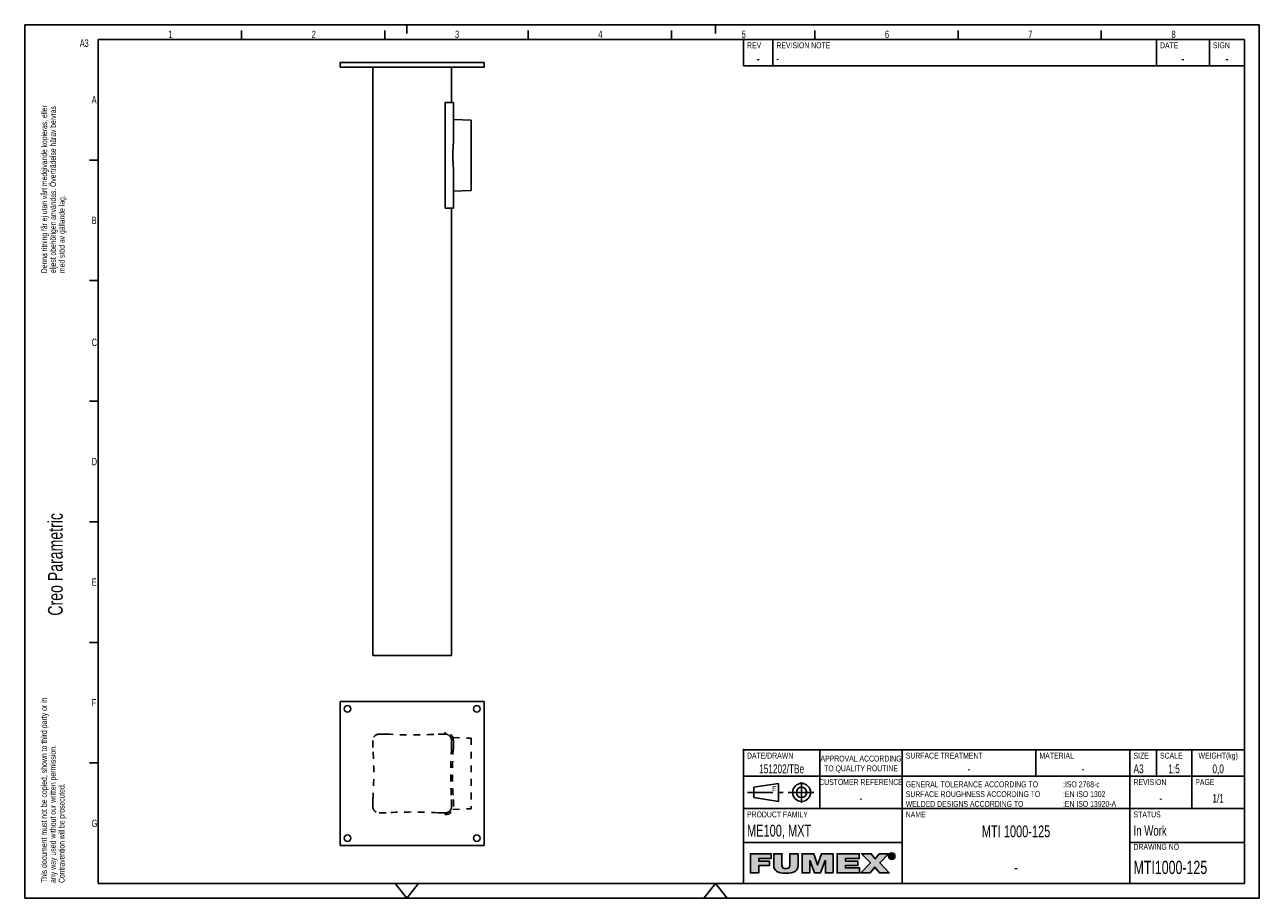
# Model space of a CAD drawing. Extents: x 0 to 420, y 0 to 297.
import ezdxf

# ---------------------------------------------------------------- set-up
doc = ezdxf.new("R2010")
doc.units = 0
doc.header["$LTSCALE"] = 23.1
doc.linetypes.add('CENTER', pattern=[0.6, 0.375, -0.075, 0.075, -0.075])
doc.linetypes.add('HIDDEN', pattern=[0.2, 0.1, -0.1])
doc.layers.get('0').update_dxf_attribs({"linetype": 'CONTINUOUS'})
for name, color, linetype in [('100564_DXF_CONTINUOUS_LINE', 7, 'CONTINUOUS'), ('100564_DXF_HIDDEN_LINE', 7, 'CONTINUOUS'), ('100731_DXF_CONTINUOUS_LINE', 7, 'CONTINUOUS'), ('G_MTI_SPIGOT_100DXF_HIDDEN', 7, 'CONTINUOUS'), ('G_MTI_SPIGOTDXF_CONTINUOUS', 7, 'CONTINUOUS'), ('MTI1000-125_DXF_CONTINUOUS', 7, 'CONTINUOUS'), ('MTI1000-125_DXF_FORMAT', 7, 'CONTINUOUS')]:
    doc.layers.add(name, color=color, linetype=linetype)
doc.styles.get("Standard").update_dxf_attribs({"font": 'txt', "width": 0.7})
doc.styles.add('TEXTSTYLE_2', font='txt', dxfattribs={"width": 0.7})
doc.styles.add('TEXTSTYLE_3', font='txt')

# ---------------------------------------------------------------- blocks, each defined once
blk = doc.blocks.new('SYMBOL_16_BL0', base_point=(7.49, 145.42))
at = {"layer": 'MTI1000-125_DXF_FORMAT', "color": 7, "linetype": 'CONTINUOUS'}
for q in [(0, 14.98), (14.98, 0)]:
    blk.add_line((0, 0), q, dxfattribs=at)
for s, height, width, p in [('Denna ritning får ej utan vårt medgivande kopieras, eller', 1.9979, 0.687469, (7.64, 212.55)), ('eljest obehörigen användas. Överträdelse härav beivras', 1.9979, 0.686067, (10.63, 212.55)), ('med stöd av gällande lag.', 1.9979, 0.696, (13.63, 212.55)), ('Creo Parametric', 4.9947, 0.71746, (12.92, 96.09)), ('This document must not be copied, shown to third party or in', 1.9979, 0.704762, (7.58, 5.22)), ('any way used without our written permission.', 1.9979, 0.705628, (10.58, 5.22)), ('Contravention will be prosecuted.', 1.9979, 0.684704, (13.57, 5.22))]:
    blk.add_text(s, height=height, rotation=90, dxfattribs=dict(at, width=width)).set_placement(p)
blk = doc.blocks.new('FUMEX_LOGO_BL1', base_point=(271.47, 11.94))
at = {"layer": 'MTI1000-125_DXF_FORMAT', "linetype": 'CONTINUOUS'}
for points in [[(249.69, 8.65), (246.89, 8.65), (246.89, 15.14), (253.91, 15.14), (253.91, 13.48), (249.69, 13.48), (249.69, 12.67), (253.32, 12.67), (253.32, 11.12), (249.69, 11.12)], [(263.1, 15.14), (263.1, 11.16), (263.06, 10.66), (262.95, 10.23), (262.77, 9.85), (262.52, 9.52), (262.19, 9.24), (261.79, 8.99), (261.28, 8.79), (260.65, 8.63), (259.88, 8.53), (258.96, 8.5), (258.04, 8.53), (257.27, 8.63), (256.64, 8.79), (256.13, 8.99), (255.72, 9.24), (255.39, 9.53), (255.14, 9.86), (254.96, 10.23), (254.85, 10.66), (254.81, 11.16), (254.81, 15.14), (257.61, 15.14), (257.61, 11.61), (257.62, 11.18), (257.68, 10.85), (257.79, 10.6), (257.96, 10.4), (258.19, 10.25), (258.53, 10.15), (258.97, 10.11), (259.41, 10.15), (259.73, 10.25), (259.97, 10.4), (260.13, 10.6), (260.23, 10.86), (260.29, 11.19), (260.3, 11.61), (260.3, 15.14)], [(267.08, 8.65), (264.43, 8.65), (264.43, 15.14), (268.41, 15.14), (269.71, 11.32), (269.74, 11.32), (271.04, 15.14), (275.02, 15.14), (275.02, 8.65), (272.37, 8.65), (272.37, 12.82), (272.35, 12.82), (270.77, 8.65), (268.68, 8.65), (267.1, 12.82), (267.08, 12.82)], [(284.04, 8.65), (276.37, 8.65), (276.37, 15.14), (283.9, 15.14), (283.9, 13.48), (279.17, 13.48), (279.17, 12.67), (283.46, 12.67), (283.46, 11.12), (279.17, 11.12), (279.17, 10.31), (284.04, 10.31)], [(287.6, 8.65), (284.39, 8.65), (287.68, 12.11), (284.68, 15.14), (287.97, 15.14), (289.34, 13.38), (290.69, 15.14), (293.8, 15.14), (290.89, 12.09), (294.13, 8.65), (290.76, 8.65), (289.2, 10.59)], [(294.32, 14.93), (294.24, 14.82), (294.17, 14.71), (294.13, 14.58), (294.1, 14.45), (294.09, 14.31), (293.88, 14.15), (293.87, 14.31), (293.88, 14.48), (293.92, 14.63), (293.98, 14.78), (294.06, 14.92), (294.36, 14.97)], [(294.1, 14.17), (294.13, 14.04), (294.17, 13.91), (294.24, 13.8), (294.32, 13.7), (294.16, 13.58), (294.06, 13.71), (293.98, 13.84), (293.92, 13.99), (293.88, 14.15), (294.09, 14.31)], [(294.47, 15.06), (294.36, 14.97), (294.06, 14.92), (294.16, 15.04), (294.58, 15.12)], [(294.7, 15.17), (294.58, 15.12), (294.16, 15.04), (294.27, 15.15), (294.83, 15.2)], [(294.36, 13.65), (294.46, 13.57), (294.27, 13.47), (294.16, 13.58), (294.32, 13.7)], [(294.96, 15.21), (294.83, 15.2), (294.27, 15.15), (294.34, 15.2), (295.44, 15.28), (295.58, 15.2), (295.65, 15.15), (295.76, 15.04), (295.86, 14.92), (295.94, 14.78), (296, 14.63), (296.04, 14.48), (296.05, 14.31), (296.04, 14.15), (296, 13.99), (295.94, 13.84), (295.86, 13.71), (295.76, 13.58), (295.65, 13.47), (295.58, 13.42), (295.44, 13.34), (295.29, 13.28), (295.13, 13.25), (294.8, 13.25), (294.64, 13.28), (294.48, 13.34), (294.41, 13.38), (294.96, 13.42), (295.1, 13.43), (295.22, 13.45), (295.35, 13.5), (295.46, 13.57), (295.56, 13.65), (295.6, 13.7), (295.68, 13.8), (295.75, 13.91), (295.79, 14.04), (295.82, 14.17), (295.83, 14.31), (295.82, 14.45), (295.79, 14.58), (295.75, 14.71), (295.68, 14.82), (295.6, 14.93), (295.56, 14.97), (295.46, 15.05), (295.34, 15.12), (295.22, 15.17), (295.1, 15.2)], [(294.58, 13.5), (294.7, 13.45), (294.41, 13.38), (294.27, 13.47), (294.46, 13.57)], [(294.96, 15.39), (295.13, 15.37), (295.29, 15.34), (295.44, 15.28), (294.34, 15.2), (294.48, 15.28), (294.64, 15.34), (294.8, 15.37)], [(294.74, 14.77), (294.55, 13.69), (294.55, 14.93), (295.02, 14.93), (295.02, 14.93), (295.13, 14.92), (295.21, 14.91), (295.28, 14.89), (295.33, 14.86), (295.38, 14.82), (295.4, 14.8), (295.41, 14.77), (295.44, 14.72), (295.45, 14.66), (295.46, 14.58), (295.45, 14.5), (295.43, 14.44), (295.41, 14.39), (295.09, 14.39), (295.13, 14.4), (295.16, 14.41), (295.19, 14.43), (295.21, 14.44), (295.23, 14.46), (295.24, 14.49), (295.25, 14.52), (295.26, 14.55), (295.26, 14.59), (295.26, 14.62), (295.25, 14.65), (295.24, 14.68), (295.23, 14.7), (295.21, 14.72), (295.18, 14.73), (295.15, 14.75), (295.12, 14.76), (295.08, 14.77), (295.03, 14.77), (294.99, 14.77), (294.86, 14.77)], [(294.96, 14.39), (294.98, 14.39), (295.04, 14.39), (295.09, 14.39), (295.41, 14.39), (294.74, 14.23), (294.74, 13.69), (294.55, 13.69), (294.74, 14.77), (294.74, 14.58), (294.74, 14.39), (294.85, 14.39)], [(295.14, 14.24), (295.49, 13.69), (295.28, 13.69), (294.95, 14.23), (294.74, 14.23), (295.41, 14.39), (295.37, 14.34), (295.33, 14.3), (295.27, 14.27), (295.21, 14.25)]]:
    blk.add_hatch(color=7, dxfattribs=at).paths.add_polyline_path(points)
at = {"layer": 'MTI1000-125_DXF_FORMAT', "color": 7, "linetype": 'CONTINUOUS'}
for p, q in [((253.91, 15.14), (246.89, 15.14)), ((246.89, 15.14), (246.89, 8.65)), ((253.91, 15.14), (246.89, 15.14)), ((246.89, 15.14), (246.89, 8.65)), ((249.69, 12.67), (249.69, 13.48)), ((249.69, 13.48), (253.91, 13.48)), ((249.69, 12.67), (249.69, 13.48)), ((249.69, 13.48), (253.91, 13.48)), ((253.32, 12.67), (249.69, 12.67)), ((253.32, 12.67), (249.69, 12.67)), ((253.32, 11.12), (253.32, 12.67)), ((253.32, 11.12), (253.32, 12.67)), ((253.91, 13.48), (253.91, 15.14)), ((253.91, 13.48), (253.91, 15.14)), ((268.41, 15.14), (264.43, 15.14)), ((264.43, 15.14), (264.43, 8.65)), ((268.41, 15.14), (264.43, 15.14)), ((264.43, 15.14), (264.43, 8.65)), ((267.08, 8.65), (267.08, 12.82)), ((267.08, 12.82), (267.1, 12.82)), ((267.08, 8.65), (267.08, 12.82)), ((267.08, 12.82), (267.1, 12.82)), ((267.1, 12.82), (268.68, 8.65)), ((267.1, 12.82), (268.68, 8.65)), ((269.71, 11.32), (268.41, 15.14)), ((269.71, 11.32), (268.41, 15.14)), ((271.04, 15.14), (269.74, 11.32)), ((271.04, 15.14), (269.74, 11.32)), ((270.77, 8.65), (272.35, 12.82)), ((270.77, 8.65), (272.35, 12.82)), ((275.02, 15.14), (271.04, 15.14)), ((275.02, 15.14), (271.04, 15.14)), ((272.35, 12.82), (272.37, 12.82)), ((272.35, 12.82), (272.37, 12.82)), ((272.37, 12.82), (272.37, 8.65)), ((272.37, 12.82), (272.37, 8.65)), ((275.02, 8.65), (275.02, 15.14)), ((275.02, 8.65), (275.02, 15.14)), ((283.9, 15.14), (276.37, 15.14)), ((276.37, 15.14), (276.37, 8.65)), ((283.9, 15.14), (276.37, 15.14)), ((276.37, 15.14), (276.37, 8.65)), ((279.17, 12.67), (279.17, 13.48)), ((279.17, 13.48), (283.9, 13.48)), ((279.17, 12.67), (279.17, 13.48)), ((279.17, 13.48), (283.9, 13.48)), ((283.46, 12.67), (279.17, 12.67)), ((283.46, 12.67), (279.17, 12.67)), ((283.46, 11.12), (283.46, 12.67)), ((283.46, 11.12), (283.46, 12.67)), ((283.9, 13.48), (283.9, 15.14)), ((283.9, 13.48), (283.9, 15.14)), ((287.97, 15.14), (284.68, 15.14)), ((284.68, 15.14), (287.68, 12.11)), ((287.97, 15.14), (284.68, 15.14)), ((284.68, 15.14), (287.68, 12.11)), ((289.34, 13.38), (287.97, 15.14)), ((289.34, 13.38), (287.97, 15.14)), ((290.69, 15.14), (289.34, 13.38)), ((290.69, 15.14), (289.34, 13.38)), ((293.8, 15.14), (290.69, 15.14)), ((293.8, 15.14), (290.69, 15.14)), ((290.89, 12.09), (293.8, 15.14)), ((290.89, 12.09), (293.8, 15.14)), ((246.89, 8.65), (249.69, 8.65)), ((246.89, 8.65), (249.69, 8.65)), ((249.69, 8.65), (249.69, 11.12)), ((249.69, 11.12), (253.32, 11.12)), ((249.69, 8.65), (249.69, 11.12)), ((249.69, 11.12), (253.32, 11.12)), ((264.43, 8.65), (267.08, 8.65)), ((264.43, 8.65), (267.08, 8.65)), ((268.68, 8.65), (270.77, 8.65)), ((268.68, 8.65), (270.77, 8.65)), ((269.74, 11.32), (269.71, 11.32)), ((269.74, 11.32), (269.71, 11.32)), ((272.37, 8.65), (275.02, 8.65)), ((272.37, 8.65), (275.02, 8.65)), ((276.37, 8.65), (284.04, 8.65)), ((276.37, 8.65), (284.04, 8.65)), ((279.17, 10.31), (279.17, 11.12)), ((279.17, 11.12), (283.46, 11.12)), ((279.17, 10.31), (279.17, 11.12)), ((279.17, 11.12), (283.46, 11.12)), ((284.04, 10.31), (279.17, 10.31)), ((284.04, 10.31), (279.17, 10.31)), ((284.04, 8.65), (284.04, 10.31)), ((284.04, 8.65), (284.04, 10.31)), ((287.68, 12.11), (284.39, 8.65)), ((287.68, 12.11), (284.39, 8.65)), ((284.39, 8.65), (287.6, 8.65)), ((284.39, 8.65), (287.6, 8.65)), ((287.6, 8.65), (289.2, 10.59)), ((287.6, 8.65), (289.2, 10.59)), ((289.2, 10.59), (290.76, 8.65)), ((289.2, 10.59), (290.76, 8.65)), ((290.76, 8.65), (294.13, 8.65)), ((290.76, 8.65), (294.13, 8.65)), ((294.13, 8.65), (290.89, 12.09)), ((294.13, 8.65), (290.89, 12.09))]:
    blk.add_line(p, q, dxfattribs=at)
for points in [[(249.69, 8.65), (246.89, 8.65), (246.89, 15.14), (253.91, 15.14), (253.91, 13.48), (249.69, 13.48), (249.69, 12.67), (253.32, 12.67), (253.32, 11.12), (249.69, 11.12), (249.69, 8.65)], [(263.1, 15.14), (263.1, 11.16), (263.06, 10.66), (262.95, 10.23), (262.77, 9.85), (262.52, 9.52), (262.19, 9.24), (261.79, 8.99), (261.28, 8.79), (260.65, 8.63), (259.88, 8.53), (258.96, 8.5), (258.04, 8.53), (257.27, 8.63), (256.64, 8.79), (256.13, 8.99), (255.72, 9.24), (255.39, 9.53), (255.14, 9.86), (254.96, 10.23), (254.85, 10.66), (254.81, 11.16), (254.81, 15.14), (257.61, 15.14), (257.61, 11.61), (257.62, 11.18), (257.68, 10.85), (257.79, 10.6), (257.96, 10.4), (258.19, 10.25), (258.53, 10.15), (258.97, 10.11), (259.41, 10.15), (259.73, 10.25), (259.97, 10.4), (260.13, 10.6), (260.23, 10.86), (260.29, 11.19), (260.3, 11.61), (260.3, 15.14), (263.1, 15.14)], [(267.08, 8.65), (264.43, 8.65), (264.43, 15.14), (268.41, 15.14), (269.71, 11.32), (269.74, 11.32), (271.04, 15.14), (275.02, 15.14), (275.02, 8.65), (272.37, 8.65), (272.37, 12.82), (272.35, 12.82), (270.77, 8.65), (268.68, 8.65), (267.1, 12.82), (267.08, 12.82), (267.08, 8.65)], [(284.04, 8.65), (276.37, 8.65), (276.37, 15.14), (283.9, 15.14), (283.9, 13.48), (279.17, 13.48), (279.17, 12.67), (283.46, 12.67), (283.46, 11.12), (279.17, 11.12), (279.17, 10.31), (284.04, 10.31), (284.04, 8.65)], [(287.6, 8.65), (284.39, 8.65), (287.68, 12.11), (284.68, 15.14), (287.97, 15.14), (289.34, 13.38), (290.69, 15.14), (293.8, 15.14), (290.89, 12.09), (294.13, 8.65), (290.76, 8.65), (289.2, 10.59), (287.6, 8.65)], [(294.32, 14.93), (294.24, 14.82), (294.17, 14.71), (294.13, 14.58), (294.1, 14.45), (294.09, 14.31), (293.88, 14.15), (293.87, 14.31), (293.88, 14.48), (293.92, 14.63), (293.98, 14.78), (294.06, 14.92), (294.36, 14.97), (294.32, 14.93)], [(294.1, 14.17), (294.13, 14.04), (294.17, 13.91), (294.24, 13.8), (294.32, 13.7), (294.16, 13.58), (294.06, 13.71), (293.98, 13.84), (293.92, 13.99), (293.88, 14.15), (294.09, 14.31), (294.1, 14.17)], [(294.47, 15.06), (294.36, 14.97), (294.06, 14.92), (294.16, 15.04), (294.58, 15.12), (294.47, 15.06)], [(294.7, 15.17), (294.58, 15.12), (294.16, 15.04), (294.27, 15.15), (294.83, 15.2), (294.7, 15.17)], [(294.36, 13.65), (294.46, 13.57), (294.27, 13.47), (294.16, 13.58), (294.32, 13.7), (294.36, 13.65)], [(294.96, 15.21), (294.83, 15.2), (294.27, 15.15), (294.34, 15.2), (295.44, 15.28), (295.58, 15.2), (295.65, 15.15), (295.76, 15.04), (295.86, 14.92), (295.94, 14.78), (296, 14.63), (296.04, 14.48), (296.05, 14.31), (296.04, 14.15), (296, 13.99), (295.94, 13.84), (295.86, 13.71), (295.76, 13.58), (295.65, 13.47), (295.58, 13.42), (295.44, 13.34), (295.29, 13.28), (295.13, 13.25), (294.8, 13.25), (294.64, 13.28), (294.48, 13.34), (294.41, 13.38), (294.96, 13.42), (295.1, 13.43), (295.22, 13.45), (295.35, 13.5), (295.46, 13.57), (295.56, 13.65), (295.6, 13.7), (295.68, 13.8), (295.75, 13.91), (295.79, 14.04), (295.82, 14.17), (295.83, 14.31), (295.82, 14.45), (295.79, 14.58), (295.75, 14.71), (295.68, 14.82), (295.6, 14.93), (295.56, 14.97), (295.46, 15.05), (295.34, 15.12), (295.22, 15.17), (295.1, 15.2), (294.96, 15.21)], [(294.58, 13.5), (294.7, 13.45), (294.41, 13.38), (294.27, 13.47), (294.46, 13.57), (294.58, 13.5)], [(294.96, 15.39), (295.13, 15.37), (295.29, 15.34), (295.44, 15.28), (294.34, 15.2), (294.48, 15.28), (294.64, 15.34), (294.8, 15.37), (294.96, 15.39)], [(294.74, 14.77), (294.55, 13.69), (294.55, 14.93), (295.02, 14.93), (295.02, 14.93), (295.13, 14.92), (295.21, 14.91), (295.28, 14.89), (295.33, 14.86), (295.38, 14.82), (295.4, 14.8), (295.41, 14.77), (295.44, 14.72), (295.45, 14.66), (295.46, 14.58), (295.45, 14.5), (295.43, 14.44), (295.41, 14.39), (295.09, 14.39), (295.13, 14.4), (295.16, 14.41), (295.19, 14.43), (295.21, 14.44), (295.23, 14.46), (295.24, 14.49), (295.25, 14.52), (295.26, 14.55), (295.26, 14.59), (295.26, 14.62), (295.25, 14.65), (295.24, 14.68), (295.23, 14.7), (295.21, 14.72), (295.18, 14.73), (295.15, 14.75), (295.12, 14.76), (295.08, 14.77), (295.03, 14.77), (294.99, 14.77), (294.86, 14.77), (294.74, 14.77)], [(294.96, 14.39), (294.98, 14.39), (295.04, 14.39), (295.09, 14.39), (295.41, 14.39), (294.74, 14.23), (294.74, 13.69), (294.55, 13.69), (294.74, 14.77), (294.74, 14.58), (294.74, 14.39), (294.85, 14.39), (294.96, 14.39)], [(295.14, 14.24), (295.49, 13.69), (295.28, 13.69), (294.95, 14.23), (294.74, 14.23), (295.41, 14.39), (295.37, 14.34), (295.33, 14.3), (295.27, 14.27), (295.21, 14.25), (295.14, 14.24)]]:
    blk.add_lwpolyline(points, dxfattribs=at)
for points, knots in [([(263.1, 15.14), (263.1, 15.14), (260.3, 15.14), (260.3, 15.14), (260.3, 15.14), (260.3, 11.61), (260.3, 11.61), (260.3, 10.94), (260.3, 10.11), (258.97, 10.11), (257.61, 10.11), (257.61, 10.94), (257.61, 11.61), (257.61, 11.61), (257.61, 15.14), (257.61, 15.14), (257.61, 15.14), (254.81, 15.14), (254.81, 15.14), (254.81, 15.14), (254.81, 11.16), (254.81, 11.16), (254.81, 9.36), (256.19, 8.5), (258.96, 8.5), (261.74, 8.5), (263.1, 9.36), (263.1, 11.16), (263.1, 11.16), (263.1, 15.14), (263.1, 15.14)], [0, 0, 0, 0, 1, 1, 1, 2, 2, 2, 3, 3, 3, 4, 4, 4, 5, 5, 5, 6, 6, 6, 7, 7, 7, 8, 8, 8, 9, 9, 9, 10, 10, 10, 10]), ([(263.1, 15.14), (263.1, 15.14), (260.3, 15.14), (260.3, 15.14), (260.3, 15.14), (260.3, 11.61), (260.3, 11.61), (260.3, 10.94), (260.3, 10.11), (258.97, 10.11), (257.61, 10.11), (257.61, 10.94), (257.61, 11.61), (257.61, 11.61), (257.61, 15.14), (257.61, 15.14), (257.61, 15.14), (254.81, 15.14), (254.81, 15.14), (254.81, 15.14), (254.81, 11.16), (254.81, 11.16), (254.81, 9.36), (256.19, 8.5), (258.96, 8.5), (261.74, 8.5), (263.1, 9.36), (263.1, 11.16), (263.1, 11.16), (263.1, 15.14), (263.1, 15.14)], [0, 0, 0, 0, 1, 1, 1, 2, 2, 2, 3, 3, 3, 4, 4, 4, 5, 5, 5, 6, 6, 6, 7, 7, 7, 8, 8, 8, 9, 9, 9, 10, 10, 10, 10]), ([(294.96, 13.24), (295.55, 13.24), (296.05, 13.69), (296.05, 14.31), (296.05, 14.93), (295.55, 15.39), (294.96, 15.39), (294.37, 15.39), (293.87, 14.93), (293.87, 14.31), (293.87, 13.69), (294.37, 13.24), (294.96, 13.24)], [0, 0, 0, 0, 1, 1, 1, 2, 2, 2, 3, 3, 3, 4, 4, 4, 4]), ([(294.96, 13.24), (295.55, 13.24), (296.05, 13.69), (296.05, 14.31), (296.05, 14.93), (295.55, 15.39), (294.96, 15.39), (294.37, 15.39), (293.87, 14.93), (293.87, 14.31), (293.87, 13.69), (294.37, 13.24), (294.96, 13.24)], [0, 0, 0, 0, 1, 1, 1, 2, 2, 2, 3, 3, 3, 4, 4, 4, 4]), ([(294.09, 14.31), (294.09, 14.82), (294.47, 15.21), (294.96, 15.21), (295.45, 15.21), (295.83, 14.82), (295.83, 14.31), (295.83, 13.8), (295.45, 13.42), (294.96, 13.42), (294.47, 13.42), (294.09, 13.8), (294.09, 14.31)], [0, 0, 0, 0, 1, 1, 1, 2, 2, 2, 3, 3, 3, 4, 4, 4, 4]), ([(294.09, 14.31), (294.09, 14.82), (294.47, 15.21), (294.96, 15.21), (295.45, 15.21), (295.83, 14.82), (295.83, 14.31), (295.83, 13.8), (295.45, 13.42), (294.96, 13.42), (294.47, 13.42), (294.09, 13.8), (294.09, 14.31)], [0, 0, 0, 0, 1, 1, 1, 2, 2, 2, 3, 3, 3, 4, 4, 4, 4]), ([(294.74, 14.23), (294.74, 14.23), (294.95, 14.23), (294.95, 14.23), (294.95, 14.23), (295.28, 13.69), (295.28, 13.69), (295.28, 13.69), (295.49, 13.69), (295.49, 13.69), (295.49, 13.69), (295.14, 14.24), (295.14, 14.24), (295.32, 14.26), (295.46, 14.36), (295.46, 14.58), (295.46, 14.82), (295.31, 14.93), (295.02, 14.93), (295.02, 14.93), (294.55, 14.93), (294.55, 14.93), (294.55, 14.93), (294.55, 13.69), (294.55, 13.69), (294.55, 13.69), (294.74, 13.69), (294.74, 13.69), (294.74, 13.69), (294.74, 14.23), (294.74, 14.23)], [0, 0, 0, 0, 1, 1, 1, 2, 2, 2, 3, 3, 3, 4, 4, 4, 5, 5, 5, 6, 6, 6, 7, 7, 7, 8, 8, 8, 9, 9, 9, 10, 10, 10, 10]), ([(294.74, 14.23), (294.74, 14.23), (294.95, 14.23), (294.95, 14.23), (294.95, 14.23), (295.28, 13.69), (295.28, 13.69), (295.28, 13.69), (295.49, 13.69), (295.49, 13.69), (295.49, 13.69), (295.14, 14.24), (295.14, 14.24), (295.32, 14.26), (295.46, 14.36), (295.46, 14.58), (295.46, 14.82), (295.31, 14.93), (295.02, 14.93), (295.02, 14.93), (294.55, 14.93), (294.55, 14.93), (294.55, 14.93), (294.55, 13.69), (294.55, 13.69), (294.55, 13.69), (294.74, 13.69), (294.74, 13.69), (294.74, 13.69), (294.74, 14.23), (294.74, 14.23)], [0, 0, 0, 0, 1, 1, 1, 2, 2, 2, 3, 3, 3, 4, 4, 4, 5, 5, 5, 6, 6, 6, 7, 7, 7, 8, 8, 8, 9, 9, 9, 10, 10, 10, 10]), ([(294.74, 14.39), (294.74, 14.39), (294.74, 14.77), (294.74, 14.77), (294.74, 14.77), (294.99, 14.77), (294.99, 14.77), (295.12, 14.77), (295.26, 14.74), (295.26, 14.59), (295.26, 14.4), (295.12, 14.39), (294.96, 14.39), (294.96, 14.39), (294.74, 14.39), (294.74, 14.39)], [0, 0, 0, 0, 1, 1, 1, 2, 2, 2, 3, 3, 3, 4, 4, 4, 5, 5, 5, 5]), ([(294.74, 14.39), (294.74, 14.39), (294.74, 14.77), (294.74, 14.77), (294.74, 14.77), (294.99, 14.77), (294.99, 14.77), (295.12, 14.77), (295.26, 14.74), (295.26, 14.59), (295.26, 14.4), (295.12, 14.39), (294.96, 14.39), (294.96, 14.39), (294.74, 14.39), (294.74, 14.39)], [0, 0, 0, 0, 1, 1, 1, 2, 2, 2, 3, 3, 3, 4, 4, 4, 5, 5, 5, 5])]:
    blk.add_open_spline(points, degree=3, knots=knots, dxfattribs=at)
for points in [[(294.96, 13.42), (294.41, 13.38), (294.83, 13.43), (294.7, 13.45)], [(294.96, 13.24), (294.8, 13.25), (295.13, 13.25)]]:
    blk.add_solid(points, dxfattribs=at)
blk = doc.blocks.new('SYMBOL_1_BL2', base_point=(257.5, 36))
at = {"layer": 'MTI1000-125_DXF_CONTINUOUS', "color": 7, "linetype": 'CONTINUOUS'}
for p, q in [((248.09, 37.75), (256.4, 39.06)), ((256.4, 39.06), (256.4, 32.94)), ((248.09, 34.25), (248.09, 37.75)), ((256.4, 32.94), (248.09, 34.25))]:
    blk.add_line(p, q, dxfattribs=at)
at = {"layer": 'MTI1000-125_DXF_CONTINUOUS', "color": 7, "linetype": 'CENTER'}
for p, q in [((264.28, 39.5), (264.28, 32.5)), ((245.9, 36), (269.09, 36))]:
    blk.add_line(p, q, dxfattribs=at)
at = {"layer": 'MTI1000-125_DXF_CONTINUOUS', "color": 7, "linetype": 'CONTINUOUS'}
for radius in [3.06, 1.75]:
    blk.add_circle((264.28, 36), radius, dxfattribs=at)

msp = doc.modelspace()

# ---------------------------------------------------------------- linework, layer by layer
at = {"layer": '100564_DXF_CONTINUOUS_LINE', "color": 7, "linetype": 'CONTINUOUS'}
for p, q in [((118.43, 282.58), (118.43, 82.58)), ((145.23, 282.58), (145.23, 270.58)), ((145.23, 234.58), (145.23, 82.58)), ((118.43, 82.58), (145.23, 82.58))]:
    msp.add_line(p, q, dxfattribs=at)
at = {"layer": '100564_DXF_HIDDEN_LINE', "color": 8, "linetype": 'HIDDEN'}
for p, q in [((122.66, 55.83), (120.63, 55.83)), ((143.03, 55.83), (141, 55.83)), ((118.43, 53.63), (118.43, 51.6)), ((145.23, 53.63), (145.23, 51.6)), ((118.43, 33.26), (118.43, 31.23)), ((145.23, 33.26), (145.23, 31.23)), ((120.63, 29.03), (122.66, 29.03)), ((141, 29.03), (143.03, 29.03))]:
    msp.add_line(p, q, dxfattribs=at)
for centre, radius, start, end in [((120.63, 53.63), 2.2, 90, 180), ((122.66, 50.83), 5, 86.1279, 90), ((131.83, 186.32), 130.8, 266.1279, 273.8721), ((141, 50.83), 5, 90, 93.8721), ((143.03, 53.63), 2.2, 0, 90), ((123.43, 51.6), 5, 180, 183.8721), ((-12.06, 42.43), 130.8, 356.1279, 3.8721), ((275.72, 42.43), 130.8, 176.1279, 183.8721), ((140.23, 51.6), 5, 356.1279, 360), ((123.43, 33.26), 5, 176.1279, 180), ((120.63, 31.23), 2.2, 180, 270), ((143.03, 31.23), 2.2, 270, 360), ((140.23, 33.26), 5, 0, 3.8721), ((122.66, 34.03), 5, 270, 273.8721), ((131.83, -101.46), 130.8, 86.1279, 93.8721), ((141, 34.03), 5, 266.1279, 270)]:
    msp.add_arc(centre, radius, start, end, dxfattribs=at)
at = {"layer": '100731_DXF_CONTINUOUS_LINE', "color": 7, "linetype": 'CONTINUOUS'}
for p, q in [((107.33, 282.58), (107.33, 284.18)), ((107.33, 284.18), (156.33, 284.18)), ((107.33, 282.58), (156.33, 282.58)), ((156.33, 282.58), (156.33, 284.18)), ((107.33, 66.93), (107.33, 17.93)), ((156.33, 66.93), (107.33, 66.93)), ((156.33, 17.93), (156.33, 66.93)), ((107.33, 17.93), (156.33, 17.93))]:
    msp.add_line(p, q, dxfattribs=at)
for centre in [(109.83, 64.43), (153.83, 64.43), (109.83, 20.43), (153.83, 20.43)]:
    msp.add_circle(centre, 1.1, dxfattribs=at)
at = {"layer": 'G_MTI_SPIGOT_100DXF_HIDDEN', "color": 8, "linetype": 'HIDDEN'}
for p, q in [((143.03, 55.83), (143.03, 56.43)), ((145.65, 54.62), (151.83, 54.43)), ((145.23, 51.59), (145.23, 53.63)), ((145.83, 53.63), (145.83, 51.59)), ((151.83, 54.43), (151.83, 30.43)), ((145.23, 31.23), (145.23, 33.26)), ((145.65, 30.24), (151.83, 30.43)), ((145.83, 33.26), (145.83, 31.23)), ((143.03, 28.43), (143.03, 29.03))]:
    msp.add_line(p, q, dxfattribs=at)
for centre, radius, start, end in [((143.03, 53.63), 2.8, 0, 90), ((143.03, 53.63), 2.2, 64.2263, 90), ((280.08, 42.43), 135.15, 176.2504, 183.7496), ((140.23, 51.59), 5, 356.2504, 360), ((280.08, 42.43), 134.55, 176.2504, 183.7496), ((140.23, 51.59), 5.6, 356.2504, 360), ((140.23, 33.26), 5.6, 0, 3.7496), ((143.03, 31.23), 2.8, 270, 360), ((143.03, 31.23), 2.2, 295.7737, 360), ((140.23, 33.26), 5, 0, 3.7496)]:
    msp.add_arc(centre, radius, start, end, dxfattribs=at)
at = {"layer": 'G_MTI_SPIGOTDXF_CONTINUOUS', "color": 7, "linetype": 'CONTINUOUS'}
for p, q in [((143.03, 270.58), (143.03, 234.58)), ((143.03, 270.58), (145.83, 270.58)), ((145.83, 270.58), (145.83, 257.37)), ((145.83, 264.76), (151.83, 264.58)), ((151.83, 240.58), (151.83, 264.58)), ((145.83, 247.79), (145.83, 234.58)), ((145.83, 240.39), (151.83, 240.58)), ((145.83, 234.58), (143.03, 234.58))]:
    msp.add_line(p, q, dxfattribs=at)
for points, knots in [([(145.83, 257.37), (145.83, 256.98), (145.8, 256.2), (145.72, 255.01), (145.66, 253.8), (145.65, 252.99), (145.65, 252.58)], [0, 0, 0, 0, 0.240925, 0.489577, 0.743463, 1, 1, 1, 1]), ([(145.65, 252.58), (145.65, 252.17), (145.66, 251.35), (145.72, 250.14), (145.8, 248.95), (145.83, 248.17), (145.83, 247.79)], [0, 0, 0, 0, 0.256537, 0.510423, 0.759075, 1, 1, 1, 1])]:
    msp.add_open_spline(points, degree=3, knots=knots, dxfattribs=at)
at = {"layer": 'MTI1000-125_DXF_FORMAT', "color": 7, "linetype": 'CONTINUOUS'}
for p, q in [((0, 0), (0, 297)), ((0, 297), (420, 297)), ((73.75, 292), (73.75, 295)), ((122.5, 292), (122.5, 295)), ((130, 294), (130, 297)), ((171.25, 292), (171.25, 295)), ((220, 292), (220, 295)), ((235, 294), (235, 297)), ((268.75, 292), (268.75, 295)), ((317.5, 292), (317.5, 295)), ((366.25, 292), (366.25, 295)), ((420, 0), (420, 297)), ((25, 292), (25, 5)), ((415, 292), (25, 292)), ((415, 292), (244.5, 292)), ((244.5, 292), (244.5, 283)), ((254.5, 292), (254.5, 283)), ((385, 292), (385, 283)), ((403, 292), (403, 283)), ((415, 292), (415, 283)), ((415, 5), (415, 292)), ((415, 283), (244.5, 283)), ((25, 251), (22, 251)), ((25, 210), (22, 210)), ((25, 169), (22, 169)), ((25, 128), (22, 128)), ((25, 87), (22, 87)), ((244.65, 50.34), (244.34, 50.65)), ((244.65, 50.65), (244.34, 50.34)), ((415, 50.5), (244.5, 50.5)), ((244.5, 5), (244.5, 50.5)), ((270.5, 30.5), (270.5, 50.5)), ((298.5, 5), (298.5, 50.5)), ((344, 41.5), (344, 50.5)), ((376, 5), (376, 50.5)), ((385, 41.5), (385, 50.5)), ((397, 30.5), (397, 50.5)), ((415, 5), (415, 50.5)), ((25, 46), (22, 46)), ((415, 41.5), (244.5, 41.5)), ((415, 30.5), (244.5, 30.5)), ((298.5, 19), (244.5, 19)), ((415, 19), (376, 19)), ((25, 5), (415, 5)), ((130, 0), (126, 5)), ((130, 0), (134, 5)), ((235, 5), (231, 0)), ((235, 5), (239, 0)), ((415, 5), (244.5, 5)), ((0, 0), (420, 0))]:
    msp.add_line(p, q, dxfattribs=at)

# ---------------------------------------------------------------- block references
at = {"layer": 'MTI1000-125_DXF_CONTINUOUS', "color": 7, "linetype": 'CONTINUOUS'}
msp.add_blockref('SYMBOL_1_BL2', (257.5, 36), dxfattribs=at)
at = {"layer": 'MTI1000-125_DXF_FORMAT', "color": 7, "linetype": 'CONTINUOUS'}
msp.add_blockref('SYMBOL_16_BL0', (7.49, 145.42), dxfattribs=at)
at = {"layer": 'MTI1000-125_DXF_FORMAT', "color": 2, "linetype": 'CONTINUOUS'}
msp.add_blockref('FUMEX_LOGO_BL1', (271.47, 11.94), dxfattribs=at)

# ---------------------------------------------------------------- texts
at = {"color": 7, "linetype": 'CONTINUOUS'}
for s, insert, char_height, width, attachment_point, style in [('DATE/DRAWN', (245.72, 49.5), 2, 14, 1, 'TEXTSTYLE_2'), ('APPROVAL ACCORDING\\PTO QUALITY ROUTINE', (284.5, 48.5), 2, 25.2, 2, 'TEXTSTYLE_2'), ('SURFACE TREATMENT', (299.72, 49.5), 2, 23.8, 1, 'TEXTSTYLE_2'), ('MATERIAL', (345.22, 49.5), 2, 11.2, 1, 'TEXTSTYLE_2'), ('SIZE ', (377.22, 49.5), 2, 7, 1, 'TEXTSTYLE_2'), ('SCALE', (386.22, 49.5), 2, 7, 1, 'TEXTSTYLE_2'), ('WEIGHT(kg)', (406, 49.5), 2, 14, 2, 'TEXTSTYLE_2'), ('E', (254.22, 38.19), 1.75, 1.75, 1, 'TEXTSTYLE_3'), ('CUSTOMER REFERENCE', (284.5, 40.5), 2, 25.2, 2, 'TEXTSTYLE_2'), ('REVISION', (377.22, 40.5), 2, 11.2, 1, 'TEXTSTYLE_2'), ('PAGE', (398.22, 40.5), 2, 5.6, 1, 'TEXTSTYLE_2')]:
    msp.add_mtext(s, dxfattribs=dict(at, insert=insert, char_height=char_height, width=width, attachment_point=attachment_point, style=style))
at = {"color": 7, "linetype": 'CONTINUOUS', "char_height": 3}
for s, insert, width, attachment_point in [('151202/TBe', (257.5, 45.5), 33, 2), ('-', (321.25, 45.5), 3.2143, 2), ('-', (360, 45.5), 3.2143, 2), ('A3 ', (377.22, 45.5), 10.6071, 1), ('1:5', (391, 45.5), 7.3929, 2), ('0,0', (406, 45.5), 9.6429, 2)]:
    msp.add_mtext(s, dxfattribs=dict(at, insert=insert, width=width, attachment_point=attachment_point))
at = {"layer": 'MTI1000-125_DXF_FORMAT', "color": 7, "linetype": 'CONTINUOUS'}
for s, insert, char_height, width, attachment_point in [('1', (48.89, 294.98), 2.5, 2.1429, 1), ('2', (97.64, 294.98), 2.5, 2.9464, 1), ('3', (146.39, 294.98), 2.5, 2.6786, 1), ('4', (195.14, 294.98), 2.5, 2.9464, 1), ('5', (243.89, 294.98), 2.5, 2.6786, 1), ('6', (292.64, 294.98), 2.5, 2.9464, 1), ('7', (341.39, 294.98), 2.5, 2.9464, 1), ('8', (390.14, 294.98), 2.5, 2.9464, 1), ('A3', (18.75, 292.01), 2.55, 6.0107, 1), ('A', (22.77, 272.73), 2.5, 3.2143, 1), ('B', (22.77, 231.73), 2.5, 2.9464, 1), ('C', (22.77, 190.26), 2.5, 3.125, 1), ('D', (22.77, 149.73), 2.5, 3.3929, 1), ('E', (22.77, 108.73), 2.5, 2.6786, 1), ('F', (22.77, 67.73), 2.5, 2.6786, 1), ('-', (284.5, 35.5), 3, 3.2143, 2), ('- ', (386.5, 35.5), 3, 6.75, 2), ('1/1', (406, 35.5), 3, 8.5714, 2), ('G', (22.77, 26.73), 2.5, 2.9464, 1), ('ME100, MXT', (245.72, 25), 4, 45.8571, 1), ('MTI 1000-125', (337.25, 24.75), 4, 53.1429, 2), ('In Work  ', (377.22, 24.75), 3.5, 37.5, 1), ('MTI1000-125', (377.22, 12.75), 4.5, 55.7679, 1), ('-', (337.25, 12.5), 4, 4.2857, 2)]:
    msp.add_mtext(s, dxfattribs=dict(at, insert=insert, char_height=char_height, width=width, attachment_point=attachment_point))
at = {"layer": 'MTI1000-125_DXF_FORMAT', "color": 2, "linetype": 'CONTINUOUS', "style": 'TEXTSTYLE_2'}
for s, insert, char_height, width, attachment_point in [('REV', (245.72, 291), 2, 4.2, 1), ('REVISION NOTE', (255.72, 291), 2, 18.2, 1), ('DATE', (386.22, 291), 2, 5.6, 1), ('SIGN', (404.22, 291), 2, 5.6, 1), ('-', (249.5, 287.25), 3.5, 2.45, 2), ('-', (255.72, 287), 3, 2.1, 1), ('-', (394, 287.25), 3.5, 2.45, 2), ('-', (409, 287.25), 3.5, 2.45, 2)]:
    msp.add_mtext(s, dxfattribs=dict(at, insert=insert, char_height=char_height, width=width, attachment_point=attachment_point))
at = {"layer": 'MTI1000-125_DXF_FORMAT', "color": 7, "linetype": 'CONTINUOUS', "char_height": 2, "attachment_point": 1, "style": 'TEXTSTYLE_2'}
for s, insert, width in [('GENERAL TOLERANCE ACCORDING TO\\PSURFACE ROUGHNESS ACCORDING TO\\PWELDED DESIGNS ACCORDING TO\\P ', (299.72, 39.75), 42), (':ISO 2768-c\\P:EN ISO 1302\\P:EN ISO 13920-A ', (353.22, 39.75), 22.4), ('PRODUCT FAMILY', (245.72, 29.5), 19.6), ('NAME ', (299.72, 29.5), 7), ('STATUS ', (377.22, 29.5), 9.8), ('DRAWING NO', (377.22, 18.5), 14)]:
    msp.add_mtext(s, dxfattribs=dict(at, insert=insert, width=width))

doc.saveas('drawing.dxf')
